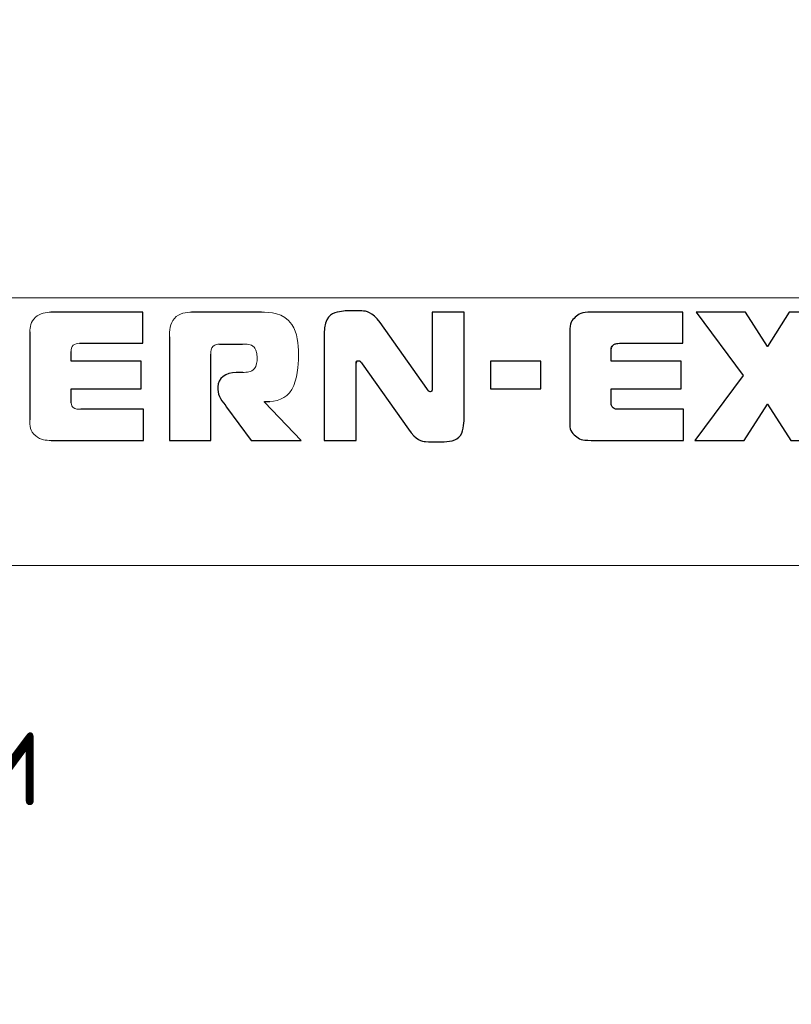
# Model space of a CAD drawing. Header units: millimetres. Extents: x 0 to 553, y -4 to 396.
# Tile 28 of 32: x 374 to 400, y 31 to 64. Entities that reach past the tile are written whole.
import ezdxf

# ---------------------------------------------------------------- set-up
doc = ezdxf.new("R2010")
doc.units = ezdxf.units.MM
for name, color, linetype in [('TEMP', 7, 'Continuous'), ('ЗМІННІ', 156, 'Continuous'), ('ТЕКСТ', 5, 'Continuous')]:
    doc.layers.add(name, color=color, linetype=linetype)
doc.layers.add('ЛІНІЇ', color=96, linetype='Continuous', lineweight=15)
doc.styles.add('SLDTEXTSTYLE0', font='TXT', dxfattribs={"width": 0.7, "bigfont": 'bigfont'})

# ---------------------------------------------------------------- blocks, each defined once
blk = doc.blocks.new('Блок8')
at = {"layer": 'TEMP'}
for p, q in [((31.352, 8.246), (28.256, 8.246)), ((31.352, 7.2), (31.352, 8.246)), ((35.335, 8.246), (32.99, 8.246)), ((42.154, 8.246), (41.083, 8.246)), ((41.083, 8.246), (41.083, 5.679)), ((42.154, 4.657), (42.154, 8.246)), ((49.516, 8.246), (46.419, 8.246)), ((49.516, 7.2), (49.516, 8.246)), ((51.627, 8.246), (49.964, 8.246)), ((49.964, 8.246), (51.547, 6.122)), ((52.36, 7.095), (51.627, 8.246)), ((53.093, 8.246), (52.36, 7.095)), ((54.755, 8.246), (53.093, 8.246)), ((40.898, 5.679), (39.329, 7.895)), ((27.548, 7.581), (27.548, 4.626)), ((32.245, 7.421), (32.245, 3.937)), ((37.451, 7.532), (37.451, 3.937)), ((45.712, 7.581), (45.712, 4.626)), ((29.223, 7.2), (31.352, 7.2)), ((33.932, 7.175), (34.701, 7.175)), ((47.386, 7.2), (49.516, 7.2)), ((28.939, 6.602), (28.939, 6.929)), ((33.636, 3.937), (33.636, 6.836)), ((47.103, 6.602), (47.103, 6.929)), ((31.291, 6.602), (28.939, 6.602)), ((31.291, 5.667), (31.291, 6.602)), ((38.522, 3.937), (38.522, 6.492)), ((38.726, 6.51), (40.283, 4.313)), ((44.732, 6.602), (43.046, 6.602)), ((43.046, 6.602), (43.046, 5.667)), ((44.732, 5.667), (44.732, 6.602)), ((49.454, 6.602), (47.103, 6.602)), ((49.454, 5.667), (49.454, 6.602)), ((34.714, 6.221), (34.492, 6.221)), ((51.547, 6.122), (49.915, 3.937)), ((28.939, 5.199), (28.939, 5.667)), ((28.939, 5.667), (31.291, 5.667)), ((33.87, 5.735), (33.87, 5.642)), ((43.046, 5.667), (44.732, 5.667)), ((47.103, 5.199), (47.103, 5.667)), ((47.103, 5.667), (49.454, 5.667)), ((31.371, 4.983), (29.266, 4.983)), ((31.371, 3.937), (31.371, 4.983)), ((34.166, 5.057), (34.997, 3.937)), ((35.44, 5.224), (35.44, 5.248)), ((35.44, 5.248), (35.625, 5.248)), ((36.671, 3.937), (35.44, 5.224)), ((49.534, 4.983), (47.429, 4.983)), ((49.534, 3.937), (49.534, 4.983)), ((51.578, 3.937), (52.36, 5.15)), ((52.36, 5.15), (53.142, 3.937)), ((28.268, 3.937), (31.371, 3.937)), ((32.245, 3.937), (33.636, 3.937)), ((34.997, 3.937), (36.671, 3.937)), ((37.451, 3.937), (38.522, 3.937)), ((46.432, 3.937), (49.534, 3.937)), ((49.915, 3.937), (51.578, 3.937)), ((53.142, 3.937), (54.804, 3.937))]:
    blk.add_line(p, q, dxfattribs=at)
at = {"layer": 'TEMP', "color": 179, "lineweight": 0}
for p, q in [((31.352, 8.246), (28.256, 8.246)), ((31.352, 7.2), (31.352, 8.246)), ((35.335, 8.246), (32.99, 8.246)), ((42.154, 8.246), (41.083, 8.246)), ((41.083, 8.246), (41.083, 5.679)), ((42.154, 4.657), (42.154, 8.246)), ((49.516, 8.246), (46.419, 8.246)), ((49.516, 7.2), (49.516, 8.246)), ((40.898, 5.679), (39.329, 7.895)), ((27.548, 7.581), (27.548, 4.626)), ((32.245, 7.421), (32.245, 3.937)), ((37.451, 7.532), (37.451, 3.937)), ((45.712, 7.581), (45.712, 4.626)), ((29.223, 7.2), (31.352, 7.2)), ((33.932, 7.175), (34.701, 7.175)), ((47.386, 7.2), (49.516, 7.2)), ((28.939, 6.602), (28.939, 6.929)), ((33.636, 3.937), (33.636, 6.836)), ((47.103, 6.602), (47.103, 6.929)), ((31.291, 6.602), (28.939, 6.602)), ((31.291, 5.667), (31.291, 6.602)), ((38.522, 3.937), (38.522, 6.492)), ((38.726, 6.51), (40.283, 4.313)), ((49.454, 6.602), (47.103, 6.602)), ((49.454, 5.667), (49.454, 6.602)), ((34.714, 6.221), (34.492, 6.221)), ((28.939, 5.199), (28.939, 5.667)), ((28.939, 5.667), (31.291, 5.667)), ((33.87, 5.735), (33.87, 5.642)), ((47.103, 5.199), (47.103, 5.667)), ((47.103, 5.667), (49.454, 5.667)), ((31.371, 4.983), (29.266, 4.983)), ((31.371, 3.937), (31.371, 4.983)), ((34.166, 5.057), (34.997, 3.937)), ((35.44, 5.224), (35.44, 5.248)), ((35.44, 5.248), (35.625, 5.248)), ((36.671, 3.937), (35.44, 5.224)), ((49.534, 4.983), (47.429, 4.983)), ((49.534, 3.937), (49.534, 4.983)), ((28.268, 3.937), (31.371, 3.937)), ((32.245, 3.937), (33.636, 3.937)), ((34.997, 3.937), (36.671, 3.937)), ((37.451, 3.937), (38.522, 3.937)), ((46.432, 3.937), (49.534, 3.937))]:
    blk.add_line(p, q, dxfattribs=at)
at = {"layer": 'TEMP', "lineweight": 0}
for p, q in [((51.627, 8.246), (49.964, 8.246)), ((49.964, 8.246), (51.547, 6.122)), ((52.36, 7.095), (51.627, 8.246)), ((53.093, 8.246), (52.36, 7.095)), ((54.755, 8.246), (53.093, 8.246)), ((44.732, 6.602), (43.046, 6.602)), ((43.046, 6.602), (43.046, 5.667)), ((44.732, 5.667), (44.732, 6.602)), ((51.547, 6.122), (49.915, 3.937)), ((43.046, 5.667), (44.732, 5.667)), ((51.578, 3.937), (52.36, 5.15)), ((52.36, 5.15), (53.142, 3.937)), ((49.915, 3.937), (51.578, 3.937)), ((53.142, 3.937), (54.804, 3.937))]:
    blk.add_line(p, q, dxfattribs=at)
at = {"layer": 'TEMP'}
for points in [[(39.329, 7.895), (39.063, 8.27), (38.652, 8.295), (38.418, 8.295), (37.919, 8.295), (37.451, 8.091), (37.451, 7.532)], [(46.419, 8.246), (46.267, 8.246), (46.055, 8.221), (45.896, 8.074), (45.737, 7.927), (45.712, 7.746), (45.712, 7.581)], [(47.103, 6.929), (47.103, 6.984), (47.104, 7.082), (47.17, 7.138), (47.22, 7.179), (47.306, 7.2), (47.386, 7.2)], [(38.522, 6.492), (38.522, 6.615), (38.59, 6.615), (38.609, 6.615), (38.652, 6.615), (38.695, 6.553), (38.726, 6.51)], [(34.492, 6.221), (34.136, 6.221), (33.87, 6.023), (33.87, 5.735)], [(33.87, 5.642), (33.87, 5.433), (34.025, 5.248), (34.166, 5.057)], [(41.083, 5.679), (41.083, 5.649), (41.083, 5.574), (41.015, 5.574), (40.966, 5.574), (40.929, 5.636), (40.898, 5.679)], [(47.429, 4.983), (47.344, 4.983), (47.232, 4.979), (47.164, 5.039), (47.135, 5.064), (47.103, 5.113), (47.103, 5.199)], [(40.283, 4.313), (40.554, 3.931), (40.892, 3.887), (41.219, 3.887), (42.124, 3.887), (42.154, 4.503), (42.154, 4.657)], [(45.712, 4.626), (45.712, 4.425), (45.711, 4.249), (45.909, 4.085), (46.073, 3.949), (46.253, 3.937), (46.432, 3.937)]]:
    blk.add_open_spline(points, degree=3, dxfattribs=at)
at = {"layer": 'TEMP', "color": 179, "lineweight": 0}
for points in [[(27.733, 8.074), (27.573, 7.926), (27.548, 7.747), (27.548, 7.581)], [(28.256, 8.246), (28.103, 8.246), (27.893, 8.221), (27.733, 8.074)], [(32.411, 8.037), (32.258, 7.865), (32.245, 7.618), (32.245, 7.421)], [(32.99, 8.246), (32.824, 8.246), (32.571, 8.215), (32.411, 8.037)], [(36.364, 7.828), (36.082, 8.247), (35.606, 8.246), (35.335, 8.246)], [(36.585, 6.842), (36.585, 7.169), (36.549, 7.552), (36.364, 7.828)], [(28.939, 6.929), (28.939, 6.984), (28.94, 7.082), (29.007, 7.138)], [(29.007, 7.138), (29.057, 7.18), (29.143, 7.2), (29.223, 7.2)], [(33.636, 6.836), (33.636, 6.941), (33.632, 7.026), (33.716, 7.107)], [(33.716, 7.107), (33.779, 7.167), (33.852, 7.175), (33.932, 7.175)], [(34.701, 7.175), (34.831, 7.175), (34.984, 7.18), (35.089, 7.07)], [(35.089, 7.07), (35.119, 7.039), (35.194, 6.941), (35.194, 6.707)], [(47.103, 6.929), (47.103, 6.984), (47.104, 7.082), (47.17, 7.138)], [(47.17, 7.138), (47.22, 7.179), (47.306, 7.2), (47.386, 7.2)], [(35.194, 6.707), (35.194, 6.596), (35.171, 6.435), (35.102, 6.35)], [(36.425, 5.784), (36.572, 6.134), (36.585, 6.646), (36.585, 6.842)], [(35.102, 6.35), (35.005, 6.232), (34.836, 6.221), (34.714, 6.221)], [(38.522, 6.492), (38.522, 6.615), (38.59, 6.615), (38.609, 6.615)], [(38.609, 6.615), (38.652, 6.615), (38.695, 6.553), (38.726, 6.51)], [(34.492, 6.221), (34.136, 6.221), (33.87, 6.023), (33.87, 5.735)], [(33.87, 5.642), (33.87, 5.433), (34.025, 5.248), (34.166, 5.057)], [(35.625, 5.248), (35.957, 5.248), (36.265, 5.403), (36.425, 5.784)], [(41.015, 5.574), (40.966, 5.574), (40.929, 5.636), (40.898, 5.679)], [(41.083, 5.679), (41.083, 5.649), (41.083, 5.574), (41.015, 5.574)], [(29.001, 5.039), (28.972, 5.065), (28.939, 5.113), (28.939, 5.199)], [(29.266, 4.983), (29.18, 4.983), (29.07, 4.979), (29.001, 5.039)], [(47.164, 5.039), (47.135, 5.064), (47.103, 5.113), (47.103, 5.199)], [(47.429, 4.983), (47.344, 4.983), (47.232, 4.979), (47.164, 5.039)], [(27.548, 4.626), (27.548, 4.424), (27.547, 4.249), (27.745, 4.085)], [(27.745, 4.085), (27.91, 3.948), (28.09, 3.937), (28.268, 3.937)]]:
    blk.add_open_spline(points, degree=3, dxfattribs=at)
blk = doc.blocks.new('SW_NOTE_1')
at = {"layer": 'ТЕКСТ', "color": 0, "insert": (0, 4.498), "char_height": 3.5, "attachment_point": 1, "style": 'SLDTEXTSTYLE0'}
blk.add_mtext('*\\M+18451\\M+18480\\M+18478\\M+1847Dі\\M+18482\\M+18479 \\M+18474\\M+1847C\\M+18491 \\M+18474\\M+18480\\M+18472і\\M+18474\\M+18480\\M+1847B.', dxfattribs=at)

msp = doc.modelspace()

# ---------------------------------------------------------------- linework, layer by layer
at = {"layer": 'ЛІНІЇ'}
for p, q in [((220.0001, 54.9998), (415.0001, 54.9998)), ((345.0001, 45.9998), (415.0001, 45.9998))]:
    msp.add_line(p, q, dxfattribs=at)

# ---------------------------------------------------------------- block references
at = {"color": 7, "linetype": 'Continuous'}
msp.add_blockref('Блок8', (346.5001, 46.2667), dxfattribs=at)
at = {"layer": 'ТЕКСТ'}
msp.add_blockref('SW_NOTE_1', (226.5023, 59.1477), dxfattribs=at)

# ---------------------------------------------------------------- texts
at = {"layer": 'ЗМІННІ', "attachment_point": 1, "style": 'SLDTEXTSTYLE0'}
for s, insert, char_height in [('\\M+18453\\M+18482\\M+18480\\M+18486\\M+18479\\M+1847D\\M+18489\\M+18485\\M+1847B \\M+18442.', (316.8015, 49.9583), 2.5), ('\\M+1844B\\M+18480\\M+1847C\\M+18471\\M+18470\\M+18483\\M+18490\\M+1847B \\M+1844F.', (316.2036, 45.613), 2.5), ('\\M+18452\\M+18484і\\M+1847A\\M+1847B\\M+18470 \\M+18481і\\M+18474 \\M+1847C\\M+18470\\M+1847B\\M+18479', (347.4397, 41.4326), 3.5)]:
    msp.add_mtext(s, dxfattribs=dict(at, insert=insert, char_height=char_height))
at = {"layer": 'ТЕКСТ', "char_height": 2.5, "attachment_point": 1, "style": 'SLDTEXTSTYLE0'}
for s, insert in [('\\M+18443\\M+18470\\M+18471\\M+18470\\M+18482\\M+18479\\M+18484\\M+1847Eі \\M+18482\\M+18480\\M+18478\\M+1847Dі\\M+18482\\M+18479 \\M+18485\\M+18481\\M+18470\\M+1847B\\M+18480\\M+18472\\M+1847B\\M+18479', (221.0337, 54.1982)), ('\\M+1844E\\M+18475 \\M+18472\\M+1847B\\M+18470\\M+18478\\M+18470\\M+1847Eі \\M+18474\\M+18480\\M+18481\\M+18485\\M+18483\\M+1847B\\M+18479', (266.6605, 54.1982)), ('\\M+18444\\M+18470\\M+18484\\M+18470', (336.5784, 54.5473)), ('\\M+18451\\M+18480\\M+18478\\M+18482\\M+18480\\M+18471\\M+18479\\M+18472', (302.5048, 49.6243)), ('\\M+1844E\\M+18470\\M+18478\\M+18472\\M+18470', (345.4024, 45.613)), ('\\M+18450\\M+18475\\M+18482\\M+18475\\M+18472i\\M+18482.', (302.5048, 45.3001)), ('\\M+18453.\\M+1847B\\M+18480\\M+1847E\\M+18484\\M+18482.', (302.1661, 40.8899)), ('\\M+18448\\M+18470\\M+18484\\M+18472\\M+18475\\M+18482\\M+18474.', (302.6696, 36.4038))]:
    msp.add_mtext(s, dxfattribs=dict(at, insert=insert))

doc.saveas('drawing.dxf')
